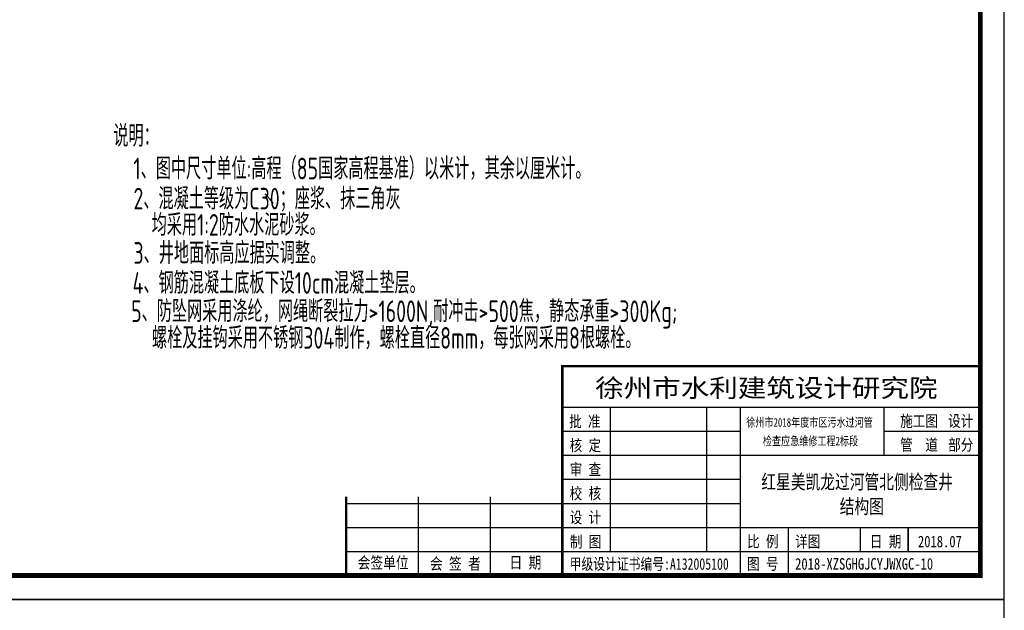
# Model space of a CAD drawing. Header units: millimetres. Extents: x 65530 to 130460, y -103607 to -18875.
# Tile 23 of 75: x 92569 to 94619, y -80052 to -78824. Entities that reach past the tile are written whole.
import ezdxf

# ---------------------------------------------------------------- set-up
doc = ezdxf.new("R2010")
doc.units = ezdxf.units.MM
doc.header["$LTSCALE"] = 0.5
doc.layers.add('图框', color=7, linetype='Continuous')
doc.layers.add('标注线', color=4, linetype='Continuous', lineweight=13)
doc.styles.add('HzTxt', font='tssdeng.shx', dxfattribs={"width": 0.7, "bigfont": 'hztxt.shx'})
doc.styles.add('图框', font='simfang.ttf', dxfattribs={"width": 0.8, "height": 4})

msp = doc.modelspace()

# ---------------------------------------------------------------- linework, layer by layer
for p, q in [((93698.76, -79544.16), (93698.76, -79979.87)), ((93698.76, -79979.87), (93698.76, -79544.16)), ((93698.76, -79629.87), (94568.76, -79629.87)), ((93798.76, -79929.87), (93798.76, -79629.87)), ((93998.76, -79629.87), (93998.76, -79929.87)), ((94068.76, -79629.87), (94068.76, -79979.87)), ((94368.76, -79729.87), (94368.76, -79629.87)), ((93698.76, -79679.87), (94068.76, -79679.87)), ((94368.76, -79679.87), (94568.76, -79679.87)), ((93698.76, -79729.87), (94568.76, -79729.87)), ((93698.76, -79779.87), (94068.76, -79779.87)), ((93248.76, -79816.04), (93248.76, -79979.87)), ((93248.76, -79829.87), (94068.76, -79829.87)), ((93398.76, -79816.04), (93398.76, -79979.87)), ((93548.76, -79816.04), (93548.76, -79979.87)), ((93248.76, -79879.87), (94568.76, -79879.87)), ((94168.76, -79879.87), (94168.76, -79979.87)), ((94318.76, -79879.87), (94318.76, -79929.87)), ((94418.76, -79879.87), (94418.76, -79929.87)), ((94418.76, -79929.87), (94418.76, -79879.87)), ((93248.76, -79929.87), (94568.76, -79929.87))]:
    msp.add_line(p, q)
for points in [[(90418.76, -80029.87), (94618.76, -80029.87), (94618.76, -77059.87), (90418.76, -77059.87)], [(90418.76, -82999.87), (94618.76, -82999.87), (94618.76, -80029.87), (90418.76, -80029.87)]]:
    msp.add_lwpolyline(points, close=True)
for points, const_width in [([(90668.76, -77109.87), (94568.76, -77109.87), (94568.76, -79979.87), (90668.76, -79979.87), (90668.76, -77109.87)], 10), ([(94568.76, -79544.16), (93698.76, -79544.16), (93698.76, -79979.87)], 5), ([(93248.76, -79816.04), (93248.76, -79979.87)], 5)]:
    msp.add_lwpolyline(points, dxfattribs=dict(const_width=const_width))
at = {"layer": '标注线'}
msp.add_line((93080.28, -79185.83), (93096.66, -79205.35), dxfattribs=at)
msp.add_line((93080.28, -79185.83), (93096.66, -79205.35), dxfattribs=at)

# ---------------------------------------------------------------- texts
at = {"style": '图框'}
for s, height, width, p in [('徐州市水利建筑设计研究院', 37.8571, 1.15, (93767.1, -79608.72)), ('批 准', 24, 0.8, (93712.76, -79671.41)), ('徐州市2018年度市区污水过河管', 18, 0.75, (94081.58, -79670.43)), ('施工图', 24, 0.8, (94402.02, -79670.43)), ('设计', 24, 0.8, (94501.92, -79670.43)), ('检查应急维修工程2标段', 18, 0.75, (94116.24, -79709.22)), ('核 定', 24, 0.8, (93714.02, -79721.15)), ('管  道', 24, 0.8, (94402.02, -79720.1)), ('部分', 24, 0.8, (94501.92, -79720.1)), ('审 查', 24, 0.8, (93714.02, -79771.15)), ('校 核', 24, 0.8, (93714.02, -79821.15)), ('设 计', 24, 0.8, (93714.02, -79871.15)), ('制 图', 24, 0.8, (93714.35, -79921.84)), ('比 例', 24, 0.8, (94083.25, -79921.23)), ('详图', 24, 0.8, (94183.25, -79921.23)), ('日 期', 24, 0.8, (94339.02, -79921.23)), ('2018.07', 24, 0.8, (94439.02, -79921.23)), ('会签单位', 24.286, 0.8, (93272.71, -79965.39)), ('会 签 者', 24.286, 0.8, (93423.05, -79967.53)), ('日 期', 24.286, 0.8, (93588.89, -79965.14)), ('甲级设计证书编号:A132005100', 24, 0.75, (93714.04, -79967.96)), ('图 号', 24, 0.8, (94083.25, -79967.81)), ('2018-XZSGHGJCYJWXGC-10', 24, 0.8, (94183.25, -79967.81))]:
    msp.add_text(s, height=height, dxfattribs=dict(at, width=width)).set_placement(p)
at = {"layer": '图框', "style": '图框', "width": 0.75}
for s, p in [('红星美凯龙过河管北侧检查井', (94112.81, -79800.04)), ('结构图 ', (94276.09, -79851.21))]:
    msp.add_text(s, height=30, dxfattribs=at).set_placement(p)
at = {"layer": '标注线', "style": 'HzTxt', "width": 0.7}
for s, p in [('说明：', (92764.07, -79087.73)), ('1、图中尺寸单位:高程（85国家高程基准）以米计，其余以厘米计。', (92805.94, -79155.67)), ('2、混凝土等级为C30；座浆、抹三角灰', (92805.94, -79218.39)), ('    均采用1:2防水水泥砂浆。', (92767.26, -79272.9)), ('3、井地面标高应据实调整。', (92805.94, -79331.51)), ('4、钢筋混凝土底板下设10cm混凝土垫层。', (92804.11, -79393.67)), ('5、防坠网采用涤纶，网绳断裂拉力>1600N,耐冲击>500焦，静态承重>300Kg;', (92801.14, -79452.62)), ('    螺栓及挂钩采用不锈钢304制作，螺栓直径8mm，每张网采用8根螺栓。', (92768.11, -79508.1))]:
    msp.add_text(s, height=45, dxfattribs=at).set_placement(p)

doc.saveas('drawing.dxf')
